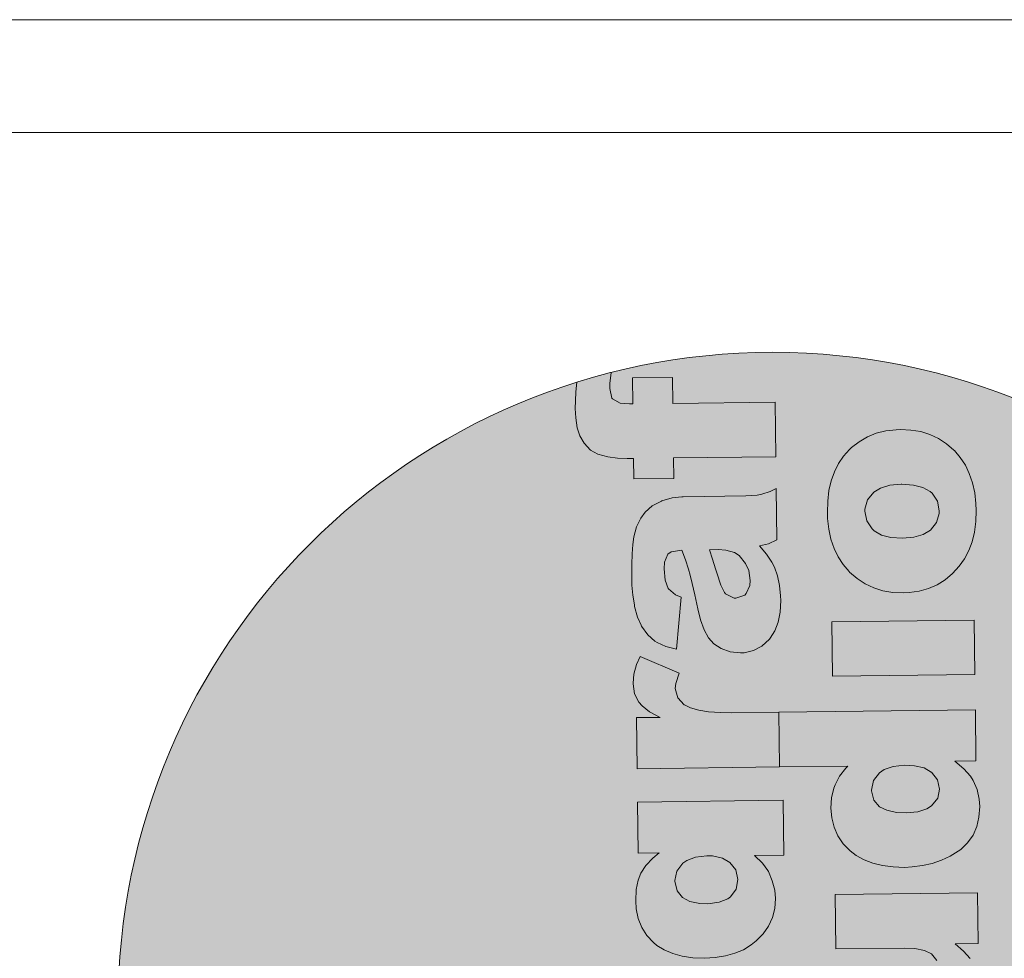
# Model space of a CAD drawing. Header units: millimetres. Extents: x -115268 to 140687, y -37779 to 24471.
# Tile 148 of 256: x 60180 to 60442, y -3942 to -3692. Entities that reach past the tile are written whole.
import ezdxf

# ---------------------------------------------------------------- set-up
doc = ezdxf.new("R2010")
doc.units = ezdxf.units.MM
doc.layers.get('0').update_dxf_attribs({"lineweight": 9})
doc.layers.add('A_CIENKA', color=7, linetype='Continuous', lineweight=9)

# ---------------------------------------------------------------- blocks, each defined once
blk = doc.blocks.new('METRYKA11')
at = {"true_color": 0x000000}
h = blk.add_hatch(color=18, dxfattribs=at)
h.dxf.hatch_style = 1
h.paths.add_polyline_path([(7511428.56, 5508702.86, 1), (7511776.45, 5508702.86, 1)])
at = {"true_color": 0xffffff}
h = blk.add_hatch(color=7, dxfattribs=at)
h.dxf.hatch_style = 1
h.paths.add_polyline_path([(7511581.88, 5508579.4), (7511581.49, 5508579.4), (7511578.94, 5508579.05), (7511576.25, 5508578.25), (7511576.14, 5508578.21), (7511573.63, 5508576.92), (7511571.76, 5508575.28), (7511570.62, 5508573.72), (7511569.49, 5508571.36), (7511568.79, 5508568.65), (7511568.5, 5508566.69), (7511568.32, 5508564.19), (7511568.21, 5508561.35), (7511568.22, 5508558.2), (7511568.28, 5508555.88), (7511568.52, 5508553.19), (7511568.9, 5508550.67), (7511568.98, 5508550.18), (7511569.72, 5508547.38), (7511570.69, 5508545.22), (7511570.83, 5508544.94), (7511572.47, 5508542.68), (7511574.32, 5508541.02), (7511574.95, 5508540.61), (7511577.24, 5508539.58), (7511580.09, 5508538.81), (7511581.36, 5508552.68), (7511579.81, 5508553.32), (7511577.92, 5508554.95), (7511577.1, 5508557.18), (7511576.78, 5508560.19), (7511576.9, 5508561.98), (7511577.82, 5508564.06), (7511578.73, 5508564.71), (7511581.55, 5508565.23), (7511582.54, 5508562.58), (7511583.31, 5508560.13), (7511583.31, 5508560.1), (7511583.75, 5508558.53), (7511584.27, 5508556.25), (7511584.97, 5508553.28), (7511585.75, 5508549.57), (7511586.49, 5508546.64), (7511587.5, 5508543.98), (7511588.65, 5508541.86), (7511590, 5508540.3), (7511591.94, 5508538.99), (7511594.34, 5508538.14), (7511597.11, 5508537.86), (7511598.09, 5508537.94), (7511600.58, 5508538.5), (7511602.81, 5508539.68), (7511604.78, 5508541.5), (7511605.02, 5508541.78), (7511606.26, 5508543.72), (7511607.15, 5508546.05), (7511607.67, 5508548.72), (7511607.81, 5508551.77), (7511607.76, 5508553), (7511607.48, 5508555.76), (7511606.93, 5508558.35), (7511606.13, 5508560.69), (7511605.48, 5508561.95), (7511604.05, 5508564.14), (7511602.13, 5508566.29), (7511604.51, 5508566.81), (7511606.74, 5508567.92), (7511606.57, 5508581.49), (7511605.04, 5508580.77), (7511602.74, 5508580.01), (7511601.51, 5508579.78), (7511598.57, 5508579.6)])
h.paths.add_polyline_path([(7511593.2, 5508565.23), (7511595.52, 5508564.56), (7511596.73, 5508563.73), (7511598.47, 5508561.62), (7511599.3, 5508559.73), (7511599.68, 5508557.11), (7511599.59, 5508555.84), (7511598.64, 5508553.62), (7511598.26, 5508553.23), (7511595.88, 5508552.36), (7511595.46, 5508552.39), (7511593.17, 5508553.56), (7511592.88, 5508553.9), (7511591.84, 5508555.89), (7511590.79, 5508559.1), (7511590.49, 5508560.22), (7511589.69, 5508562.81), (7511588.85, 5508565.32), (7511591.17, 5508565.35)], flags=16)
h.paths.add_polyline_path([(7511594.33, 5508603.93), (7511592.32, 5508602.95), (7511589.31, 5508602.56), (7511568.52, 5508602.31), (7511568.7, 5508587.76), (7511592.75, 5508588.05), (7511594.36, 5508588.11), (7511597.27, 5508588.49), (7511599.82, 5508589.19), (7511601.98, 5508590.24), (7511603.72, 5508591.62), (7511605.24, 5508593.4), (7511606.33, 5508595.62), (7511607, 5508598.15), (7511607.21, 5508601.03), (7511607, 5508603.73), (7511606.45, 5508606.31), (7511605.51, 5508608.57), (7511604.11, 5508610.67), (7511602.3, 5508612.65), (7511600.07, 5508614.58), (7511606.17, 5508614.66), (7511606.01, 5508628.19), (7511568.21, 5508627.73), (7511568.39, 5508613.25), (7511586.58, 5508613.47), (7511589.32, 5508613.36), (7511591.92, 5508612.83), (7511593.76, 5508611.91), (7511595.21, 5508610.17), (7511595.81, 5508607.66), (7511595.62, 5508606.08)])
h.paths.add_polyline_path([(7511567.8, 5508661.95), (7511567.89, 5508653.99), (7511553.52, 5508653.81), (7511561.13, 5508639.39), (7511568.07, 5508639.47), (7511568.13, 5508634.14), (7511578.76, 5508634.27), (7511578.69, 5508639.6), (7511591.98, 5508639.76), (7511593.66, 5508639.79), (7511596.71, 5508640.03), (7511599.19, 5508640.48), (7511601.11, 5508641.1), (7511601.57, 5508641.32), (7511603.72, 5508642.85), (7511605.28, 5508644.94), (7511605.34, 5508645.05), (7511606.06, 5508647.09), (7511606.48, 5508649.69), (7511606.58, 5508652.92), (7511606.49, 5508654.84), (7511606.24, 5508657.47), (7511605.86, 5508660.17), (7511605.27, 5508662.93), (7511595.29, 5508661.76), (7511595.91, 5508659.59), (7511596.3, 5508656.97), (7511595.09, 5508654.77), (7511594.74, 5508654.63), (7511591.87, 5508654.28), (7511578.51, 5508654.12), (7511578.42, 5508662.08)])
h.paths.add_polyline_path([(7511572.98, 5508705.87), (7511572.52, 5508705.45), (7511570.93, 5508703.68), (7511569.56, 5508701.7), (7511568.46, 5508699.51), (7511567.65, 5508697.08), (7511567.05, 5508694.48), (7511566.7, 5508691.67), (7511566.63, 5508688.65), (7511566.68, 5508687.04), (7511566.96, 5508684.2), (7511567.56, 5508681.58), (7511568.36, 5508679.13), (7511569.44, 5508676.87), (7511570.79, 5508674.82), (7511572.56, 5508672.79), (7511574.49, 5508671.11), (7511576.61, 5508669.73), (7511578.9, 5508668.64), (7511581.36, 5508667.86), (7511583.96, 5508667.44), (7511586.73, 5508667.3), (7511588.35, 5508667.39), (7511590.97, 5508667.77), (7511593.45, 5508668.43), (7511595.76, 5508669.44), (7511597.91, 5508670.8), (7511599.89, 5508672.44), (7511601.69, 5508674.39), (7511603.03, 5508676.33), (7511604.2, 5508678.52), (7511605.05, 5508680.91), (7511605.68, 5508683.48), (7511606.04, 5508686.22), (7511606.14, 5508689.17), (7511606.05, 5508691.09), (7511605.73, 5508693.93), (7511605.17, 5508696.59), (7511604.34, 5508699.03), (7511603.26, 5508701.26), (7511601.94, 5508703.28), (7511600.33, 5508705.12), (7511600.23, 5508705.22), (7511598.28, 5508706.92), (7511596.16, 5508708.33), (7511593.87, 5508709.39), (7511591.44, 5508710.13), (7511588.8, 5508710.59), (7511586, 5508710.7), (7511584.87, 5508710.68), (7511582.14, 5508710.33), (7511579.59, 5508709.71), (7511577.22, 5508708.77), (7511575.02, 5508707.48)])
h.paths.add_polyline_path([(7511577.07, 5508686.43), (7511576.58, 5508688.98), (7511576.58, 5508689.54), (7511577.25, 5508691.97), (7511578.91, 5508694.03), (7511580.71, 5508695.17), (7511583.16, 5508695.9), (7511586.32, 5508696.16), (7511589.51, 5508695.94), (7511592, 5508695.31), (7511593.88, 5508694.24), (7511594.41, 5508693.79), (7511595.84, 5508691.67), (7511596.32, 5508689.12), (7511596.33, 5508688.45), (7511595.62, 5508685.99), (7511593.97, 5508683.97), (7511592.09, 5508682.79), (7511589.61, 5508682.09), (7511586.52, 5508681.81), (7511583.5, 5508682.02), (7511581.01, 5508682.65), (7511579.07, 5508683.79), (7511578.5, 5508684.31)], flags=16)
h.paths.add_polyline_path([(7511566.63, 5508757.31), (7511566.8, 5508743.74), (7511572.37, 5508743.81), (7511570.67, 5508742.38), (7511568.84, 5508740.43), (7511567.49, 5508738.42), (7511566.78, 5508736.59), (7511566.25, 5508734.05), (7511566.11, 5508731.11), (7511566.24, 5508728.94), (7511566.8, 5508726.35), (7511567.74, 5508723.97), (7511569.1, 5508721.89), (7511570.88, 5508719.98), (7511571.76, 5508719.25), (7511573.7, 5508718.02), (7511575.96, 5508717.06), (7511578.49, 5508716.39), (7511581.3, 5508715.97), (7511584.35, 5508715.87), (7511587.19, 5508716.04), (7511589.96, 5508716.46), (7511592.47, 5508717.16), (7511594.74, 5508718.1), (7511596.76, 5508719.35), (7511598.11, 5508720.42), (7511599.99, 5508722.3), (7511601.43, 5508724.38), (7511602.46, 5508726.61), (7511603.06, 5508729.07), (7511603.24, 5508731.66), (7511603.04, 5508733.87), (7511602.41, 5508736.42), (7511601.36, 5508738.87), (7511601.22, 5508739.11), (7511599.76, 5508741.09), (7511597.63, 5508743.1), (7511605.48, 5508743.19), (7511605.3, 5508757.78)])
h.paths.add_polyline_path([(7511577.09, 5508733.77), (7511576.52, 5508736.39), (7511577.06, 5508738.96), (7511578.65, 5508741.04), (7511579.73, 5508741.83), (7511582.03, 5508742.7), (7511584.97, 5508743.05), (7511586.51, 5508743), (7511589.15, 5508742.43), (7511591.13, 5508741.3), (7511592.7, 5508739.29), (7511593.25, 5508736.77), (7511592.79, 5508734.2), (7511591.34, 5508732.15), (7511590.55, 5508731.58), (7511588.28, 5508730.68), (7511585.3, 5508730.32), (7511583.13, 5508730.4), (7511580.49, 5508730.93), (7511578.58, 5508731.93)], flags=16)
h.paths.add_polyline_path([(7511591.49, 5508781.03), (7511588.61, 5508781.07), (7511585.49, 5508781.28), (7511582.85, 5508781.7), (7511580.71, 5508782.34), (7511579.05, 5508783.13), (7511579.01, 5508783.19), (7511577.27, 5508785.03), (7511576.64, 5508787.51), (7511576.8, 5508788.78), (7511577.68, 5508791.59), (7511567.29, 5508795.96), (7511566.36, 5508793.88), (7511565.62, 5508791.31), (7511565.41, 5508788.92), (7511565.41, 5508788.74), (7511565.83, 5508786.05), (7511566.94, 5508783.82), (7511567.8, 5508782.85), (7511569.81, 5508781.29), (7511572.57, 5508779.82), (7511566.36, 5508779.74), (7511566.53, 5508766.18), (7511604.32, 5508766.64), (7511604.14, 5508781.19)])
h.paths.add_polyline_path([(7511578.72, 5508838.45), (7511578.34, 5508838.45), (7511575.78, 5508838.14), (7511573.09, 5508837.33), (7511572.99, 5508837.3), (7511570.48, 5508836), (7511568.61, 5508834.37), (7511567.47, 5508832.78), (7511566.34, 5508830.45), (7511565.64, 5508827.74), (7511565.34, 5508825.77), (7511565.16, 5508823.25), (7511565.06, 5508820.44), (7511565.06, 5508817.28), (7511565.12, 5508814.97), (7511565.37, 5508812.27), (7511565.75, 5508809.75), (7511565.83, 5508809.23), (7511566.56, 5508806.43), (7511567.53, 5508804.27), (7511567.68, 5508804.03), (7511569.32, 5508801.77), (7511571.16, 5508800.07), (7511571.8, 5508799.69), (7511574.09, 5508798.63), (7511576.94, 5508797.9), (7511578.21, 5508811.73), (7511576.66, 5508812.41), (7511574.77, 5508814), (7511573.95, 5508816.27), (7511573.63, 5508819.25), (7511573.75, 5508821.07), (7511574.67, 5508823.15), (7511575.57, 5508823.79), (7511578.4, 5508824.29), (7511579.38, 5508821.66), (7511580.15, 5508819.18), (7511580.15, 5508819.15), (7511580.59, 5508817.61), (7511581.11, 5508815.34), (7511581.81, 5508812.33), (7511582.59, 5508808.66), (7511583.33, 5508805.72), (7511584.34, 5508803.07), (7511585.49, 5508800.95), (7511586.84, 5508799.38), (7511588.79, 5508798.08), (7511591.18, 5508797.19), (7511593.96, 5508796.95), (7511594.94, 5508796.99), (7511597.42, 5508797.59), (7511599.65, 5508798.77), (7511601.63, 5508800.58), (7511601.87, 5508800.87), (7511603.11, 5508802.81), (7511603.99, 5508805.1), (7511604.52, 5508807.81), (7511604.66, 5508810.86), (7511604.61, 5508812.08), (7511604.33, 5508814.85), (7511603.77, 5508817.4), (7511602.97, 5508819.74), (7511602.32, 5508821.03), (7511600.9, 5508823.19), (7511598.98, 5508825.37), (7511601.35, 5508825.89), (7511603.58, 5508826.97), (7511603.42, 5508840.58), (7511601.88, 5508839.86), (7511599.58, 5508839.09), (7511598.36, 5508838.87), (7511595.41, 5508838.66)])
h.paths.add_polyline_path([(7511585.7, 5508824.37), (7511588.01, 5508824.4), (7511590.05, 5508824.28), (7511592.37, 5508823.61), (7511593.57, 5508822.82), (7511595.32, 5508820.7), (7511596.15, 5508818.82), (7511596.53, 5508816.19), (7511596.44, 5508814.89), (7511595.48, 5508812.71), (7511595.1, 5508812.32), (7511592.73, 5508811.45), (7511592.31, 5508811.48), (7511590.01, 5508812.64), (7511589.73, 5508812.95), (7511588.69, 5508814.98), (7511587.63, 5508818.19), (7511587.34, 5508819.31), (7511586.54, 5508821.89)], flags=16)
h.paths.add_polyline_path([(7511565.26, 5508870.02), (7511565.35, 5508863.12), (7511564.43, 5508863.1), (7511562.01, 5508863.25), (7511559.81, 5508864.48), (7511559.23, 5508867.21), (7511559.28, 5508868.51), (7511559.6, 5508871.43, 0.013685), (7511550.44, 5508868.83), (7511550.23, 5508866.33), (7511550.12, 5508863.91), (7511550.07, 5508861.84), (7511550.21, 5508859.42), (7511550.59, 5508856.73), (7511551.25, 5508854.63), (7511552.39, 5508852.65), (7511554.13, 5508850.85), (7511556.01, 5508849.75), (7511558.71, 5508849.01), (7511561.24, 5508848.69), (7511563.8, 5508848.58), (7511565.52, 5508848.6), (7511565.59, 5508843.17), (7511576.21, 5508843.3), (7511576.14, 5508848.73), (7511603.32, 5508849.06), (7511603.14, 5508863.58), (7511575.97, 5508863.24), (7511575.88, 5508870.15)])
h.paths.add_polyline_path([(7511621.34, 5508849.25), (7511619.99, 5508847.27), (7511618.9, 5508845.08), (7511618.05, 5508842.68), (7511617.45, 5508840.08), (7511617.13, 5508837.27), (7511617.03, 5508834.26), (7511617.09, 5508832.64), (7511617.4, 5508829.81), (7511617.96, 5508827.15), (7511618.8, 5508824.7), (7511619.87, 5508822.47), (7511621.23, 5508820.42), (7511622.98, 5508818.37), (7511624.92, 5508816.71), (7511627.04, 5508815.3), (7511629.34, 5508814.21), (7511631.77, 5508813.47), (7511634.4, 5508813.01), (7511637.17, 5508812.9), (7511638.78, 5508812.96), (7511641.41, 5508813.34), (7511643.89, 5508814.04), (7511646.19, 5508815.04), (7511648.35, 5508816.37), (7511650.29, 5508818.01), (7511652.09, 5508819.99), (7511653.47, 5508821.94), (7511654.6, 5508824.12), (7511655.49, 5508826.48), (7511656.12, 5508829.05), (7511656.47, 5508831.83), (7511656.54, 5508834.77), (7511656.48, 5508836.66), (7511656.17, 5508839.5), (7511655.58, 5508842.16), (7511654.74, 5508844.6), (7511653.69, 5508846.83), (7511652.34, 5508848.89), (7511650.77, 5508850.69), (7511650.67, 5508850.79), (7511648.72, 5508852.52), (7511646.6, 5508853.9), (7511644.3, 5508854.96), (7511641.84, 5508855.74), (7511639.21, 5508856.16), (7511636.43, 5508856.3), (7511635.31, 5508856.25), (7511632.58, 5508855.94), (7511630.03, 5508855.31), (7511627.66, 5508854.34), (7511625.46, 5508853.05), (7511623.41, 5508851.48), (7511622.93, 5508851.02)])
h.paths.add_polyline_path([(7511626.98, 5508834.59), (7511627.01, 5508835.11), (7511627.68, 5508837.58), (7511629.34, 5508839.63), (7511631.12, 5508840.74), (7511633.6, 5508841.47), (7511636.73, 5508841.76), (7511639.94, 5508841.55), (7511642.44, 5508840.91), (7511644.31, 5508839.85), (7511644.84, 5508839.36), (7511646.27, 5508837.28), (7511646.76, 5508834.72), (7511646.73, 5508834.02), (7511646.06, 5508831.59), (7511644.4, 5508829.57), (7511644.4, 5508829.54), (7511642.49, 5508828.39), (7511640.01, 5508827.66), (7511636.96, 5508827.42), (7511633.94, 5508827.59), (7511631.44, 5508828.26), (7511629.5, 5508829.39), (7511628.9, 5508829.91), (7511627.51, 5508832.03)], flags=16)
h.paths.add_polyline_path([(7511618.26, 5508805.2), (7511618.44, 5508790.72), (7511656.23, 5508791.18), (7511656.05, 5508805.66)])
h.paths.add_polyline_path([(7511604.14, 5508781.19), (7511604.32, 5508766.64), (7511622.48, 5508766.86), (7511621.93, 5508766.29), (7511620.27, 5508764.2), (7511619.07, 5508761.87), (7511618.76, 5508760.99), (7511618.16, 5508758.46), (7511617.99, 5508755.69), (7511618.19, 5508753.17), (7511618.82, 5508750.65), (7511619.83, 5508748.35), (7511621.26, 5508746.23), (7511623.11, 5508744.32), (7511624.7, 5508743.11), (7511626.78, 5508741.94), (7511629.07, 5508741.06), (7511631.64, 5508740.43), (7511634.48, 5508740.08), (7511637.57, 5508739.97), (7511639.57, 5508740.07), (7511642.33, 5508740.42), (7511644.92, 5508741.01), (7511647.36, 5508741.85), (7511649.67, 5508742.92), (7511651.79, 5508744.25), (7511652.45, 5508744.75), (7511654.29, 5508746.52), (7511655.73, 5508748.54), (7511656.76, 5508750.8), (7511657.32, 5508753.33), (7511657.5, 5508756.1), (7511657.37, 5508758.06), (7511656.81, 5508760.65), (7511655.8, 5508763.06), (7511655.02, 5508764.24), (7511653.28, 5508766.15), (7511650.94, 5508768.19), (7511656.51, 5508768.25), (7511656.35, 5508781.82)])
h.paths.add_polyline_path([(7511634.51, 5508766.76), (7511637.52, 5508767.08), (7511640.15, 5508766.93), (7511642.72, 5508766.37), (7511644.65, 5508765.29), (7511646.3, 5508763.22), (7511646.85, 5508760.7), (7511646.36, 5508758.38), (7511644.73, 5508756.33), (7511643.45, 5508755.51), (7511641.07, 5508754.74), (7511637.99, 5508754.46), (7511635.39, 5508754.57), (7511632.79, 5508755.13), (7511630.92, 5508756.09), (7511629.39, 5508757.86), (7511628.74, 5508760.41), (7511629.33, 5508763.01), (7511630.88, 5508765.1), (7511632.13, 5508765.96)], flags=16)
h.paths.add_polyline_path([(7511619.14, 5508732.77), (7511619.32, 5508718.29), (7511637.48, 5508718.51), (7511640.25, 5508718.41), (7511642.85, 5508717.91), (7511644.69, 5508716.99), (7511646.11, 5508715.25), (7511646.7, 5508712.73), (7511646.55, 5508711.12), (7511645.28, 5508709), (7511645.24, 5508709), (7511643.25, 5508707.99), (7511640.24, 5508707.64), (7511619.45, 5508707.39), (7511619.63, 5508692.84), (7511643.68, 5508693.13), (7511645.26, 5508693.19), (7511648.2, 5508693.57), (7511650.71, 5508694.27), (7511652.88, 5508695.31), (7511654.65, 5508696.67), (7511656.13, 5508698.47), (7511657.26, 5508700.69), (7511657.93, 5508703.23), (7511658.11, 5508706.07), (7511657.94, 5508708.8), (7511657.34, 5508711.39), (7511656.44, 5508713.62), (7511656.37, 5508713.76), (7511655.01, 5508715.75), (7511653.23, 5508717.69), (7511650.97, 5508719.66), (7511657.1, 5508719.73), (7511656.94, 5508733.23)])
h.paths.add_polyline_path([(7511630.4, 5508678.24), (7511630.3, 5508686.2), (7511619.71, 5508686.07), (7511619.81, 5508678.11), (7511605.4, 5508677.94), (7511613.04, 5508663.51), (7511619.99, 5508663.6), (7511620.05, 5508658.27), (7511630.64, 5508658.4), (7511630.57, 5508663.73), (7511643.9, 5508663.89), (7511645.54, 5508663.91), (7511648.63, 5508664.16), (7511651.11, 5508664.61), (7511653.03, 5508665.23), (7511653.48, 5508665.44), (7511655.64, 5508666.98), (7511657.19, 5508669.06), (7511657.94, 5508671.18), (7511658.36, 5508673.81), (7511658.46, 5508677.04), (7511658.4, 5508678.97), (7511658.16, 5508681.6), (7511657.74, 5508684.26), (7511657.18, 5508687.05), (7511647.17, 5508685.88), (7511647.83, 5508683.71), (7511648.21, 5508681.14), (7511646.97, 5508678.9), (7511646.63, 5508678.76), (7511643.79, 5508678.41)])
h.paths.add_polyline_path([(7511639.73, 5508652.13), (7511638.55, 5508651.13), (7511636.89, 5508649.15), (7511635.62, 5508646.68), (7511635.55, 5508646.47), (7511634.91, 5508644.5), (7511634.34, 5508642.07), (7511633.89, 5508639.19), (7511633.47, 5508635.89), (7511633.31, 5508634.48), (7511632.82, 5508631.5), (7511632.25, 5508629.58), (7511630.2, 5508628.24), (7511628.05, 5508629.33), (7511627.62, 5508630.1), (7511627.13, 5508632.9), (7511627.28, 5508634.69), (7511628.23, 5508637.05), (7511628.58, 5508637.51), (7511630.88, 5508638.84), (7511629.38, 5508652.56), (7511627.77, 5508651.88), (7511625.4, 5508650.52), (7511623.53, 5508648.95), (7511622.87, 5508648.24), (7511621.43, 5508646.05), (7511620.41, 5508643.51), (7511620.04, 5508642.07), (7511619.68, 5508639.72), (7511619.5, 5508636.87), (7511619.48, 5508633.51), (7511619.58, 5508630.77), (7511619.86, 5508627.94), (7511620.31, 5508625.45), (7511620.93, 5508623.32), (7511621.8, 5508621.37), (7511623.26, 5508619.18), (7511625.04, 5508617.41), (7511626.42, 5508616.48), (7511628.81, 5508615.6), (7511631.51, 5508615.32), (7511632.77, 5508615.4), (7511635.29, 5508616.06), (7511637.55, 5508617.39), (7511638.35, 5508618.1), (7511640.12, 5508620.08), (7511641.32, 5508622.41), (7511641.85, 5508624.17), (7511642.42, 5508626.49), (7511642.98, 5508629.41), (7511643.61, 5508632.89), (7511643.87, 5508634.44), (7511644.46, 5508637.46), (7511645, 5508639.11), (7511645.31, 5508639.64), (7511647.47, 5508640.83), (7511649.73, 5508639.59), (7511650.63, 5508637.88), (7511651.05, 5508635.08), (7511650.9, 5508633.08), (7511649.98, 5508630.79), (7511648.84, 5508629.59), (7511646.36, 5508628.26), (7511647.87, 5508613.9), (7511650.35, 5508614.7), (7511652.65, 5508615.96), (7511654.59, 5508617.6), (7511656.22, 5508619.65), (7511656.9, 5508620.88), (7511657.68, 5508622.89), (7511658.29, 5508625.21), (7511658.71, 5508627.92), (7511658.95, 5508631.01), (7511658.98, 5508634.41), (7511658.96, 5508635.81), (7511658.75, 5508638.82), (7511658.37, 5508641.52), (7511657.78, 5508643.93), (7511657.05, 5508645.99), (7511656.98, 5508646.13), (7511655.58, 5508648.64), (7511653.95, 5508650.65), (7511652, 5508652.17), (7511650.66, 5508652.89), (7511648.16, 5508653.77), (7511645.63, 5508654.06), (7511644.61, 5508653.98), (7511642.06, 5508653.38)])
at = {"color": 7, "lineweight": 0}
for p, q in [((7511559.28, 5508868.51), (7511559.6, 5508871.43)), ((7511550.44, 5508868.83), (7511550.23, 5508866.33)), ((7511559.23, 5508867.21), (7511559.28, 5508868.51)), ((7511575.88, 5508870.15), (7511565.26, 5508870.02)), ((7511565.26, 5508870.02), (7511565.35, 5508863.12)), ((7511575.97, 5508863.24), (7511575.88, 5508870.15)), ((7511550.23, 5508866.33), (7511550.12, 5508863.91)), ((7511559.79, 5508864.59), (7511559.23, 5508867.21)), ((7511550.12, 5508863.91), (7511550.07, 5508861.84)), ((7511559.93, 5508864.42), (7511559.79, 5508864.59)), ((7511562.01, 5508863.25), (7511559.93, 5508864.42)), ((7511564.43, 5508863.1), (7511562.01, 5508863.25)), ((7511565.35, 5508863.12), (7511564.43, 5508863.1)), ((7511603.14, 5508863.58), (7511575.97, 5508863.24)), ((7511603.32, 5508849.06), (7511603.14, 5508863.58)), ((7511550.07, 5508861.84), (7511550.21, 5508859.42)), ((7511550.21, 5508859.42), (7511550.59, 5508856.73)), ((7511550.59, 5508856.73), (7511551.25, 5508854.63)), ((7511551.25, 5508854.63), (7511552.39, 5508852.65)), ((7511630.03, 5508855.31), (7511627.66, 5508854.34)), ((7511632.58, 5508855.94), (7511630.03, 5508855.31)), ((7511635.31, 5508856.25), (7511632.58, 5508855.94)), ((7511636.43, 5508856.3), (7511635.31, 5508856.25)), ((7511639.21, 5508856.16), (7511636.43, 5508856.3)), ((7511641.84, 5508855.74), (7511639.21, 5508856.16)), ((7511644.3, 5508854.96), (7511641.84, 5508855.74)), ((7511646.6, 5508853.9), (7511644.3, 5508854.96)), ((7511552.39, 5508852.65), (7511554.13, 5508850.85)), ((7511625.46, 5508853.05), (7511623.41, 5508851.48)), ((7511627.66, 5508854.34), (7511625.46, 5508853.05)), ((7511648.72, 5508852.52), (7511646.6, 5508853.9)), ((7511650.67, 5508850.79), (7511648.72, 5508852.52)), ((7511554.13, 5508850.85), (7511556.01, 5508849.75)), ((7511556.01, 5508849.75), (7511558.71, 5508849.01)), ((7511622.93, 5508851.02), (7511621.34, 5508849.25)), ((7511623.41, 5508851.48), (7511622.93, 5508851.02)), ((7511650.77, 5508850.69), (7511650.67, 5508850.79)), ((7511652.34, 5508848.89), (7511650.77, 5508850.69)), ((7511558.71, 5508849.01), (7511561.24, 5508848.69)), ((7511561.24, 5508848.69), (7511563.8, 5508848.58)), ((7511563.8, 5508848.58), (7511565.52, 5508848.6)), ((7511565.52, 5508848.6), (7511565.59, 5508843.17)), ((7511576.14, 5508848.73), (7511603.32, 5508849.06)), ((7511576.21, 5508843.3), (7511576.14, 5508848.73)), ((7511619.99, 5508847.27), (7511618.9, 5508845.08)), ((7511621.34, 5508849.25), (7511619.99, 5508847.27)), ((7511653.69, 5508846.83), (7511652.34, 5508848.89)), ((7511654.74, 5508844.6), (7511653.69, 5508846.83)), ((7511618.9, 5508845.08), (7511618.05, 5508842.68)), ((7511655.58, 5508842.16), (7511654.74, 5508844.6)), ((7511565.59, 5508843.17), (7511576.21, 5508843.3)), ((7511618.05, 5508842.68), (7511617.45, 5508840.08)), ((7511633.6, 5508841.47), (7511636.65, 5508841.75)), ((7511636.65, 5508841.75), (7511636.82, 5508841.76)), ((7511636.82, 5508841.76), (7511639.94, 5508841.55)), ((7511639.94, 5508841.55), (7511642.44, 5508840.91)), ((7511656.17, 5508839.5), (7511655.58, 5508842.16)), ((7511599.58, 5508839.09), (7511598.36, 5508838.87)), ((7511601.88, 5508839.86), (7511599.58, 5508839.09)), ((7511603.42, 5508840.58), (7511601.88, 5508839.86)), ((7511603.58, 5508826.97), (7511603.42, 5508840.58)), ((7511617.45, 5508840.08), (7511617.13, 5508837.27)), ((7511627.68, 5508837.58), (7511629.34, 5508839.63)), ((7511629.34, 5508839.63), (7511631.12, 5508840.74)), ((7511631.12, 5508840.74), (7511633.6, 5508841.47)), ((7511642.44, 5508840.91), (7511644.31, 5508839.85)), ((7511644.31, 5508839.85), (7511644.84, 5508839.36)), ((7511644.84, 5508839.36), (7511646.27, 5508837.28)), ((7511656.48, 5508836.66), (7511656.17, 5508839.5)), ((7511572.99, 5508837.3), (7511570.48, 5508836)), ((7511573.09, 5508837.33), (7511572.99, 5508837.3)), ((7511575.78, 5508838.14), (7511573.09, 5508837.33)), ((7511578.34, 5508838.45), (7511575.78, 5508838.14)), ((7511578.72, 5508838.45), (7511578.34, 5508838.45)), ((7511595.41, 5508838.66), (7511578.72, 5508838.45)), ((7511598.36, 5508838.87), (7511595.41, 5508838.66)), ((7511617.13, 5508837.27), (7511617.03, 5508834.26)), ((7511627.01, 5508835.11), (7511627.68, 5508837.58)), ((7511646.27, 5508837.28), (7511646.76, 5508834.72)), ((7511656.54, 5508834.77), (7511656.48, 5508836.66)), ((7511568.61, 5508834.37), (7511567.47, 5508832.78)), ((7511570.48, 5508836), (7511568.61, 5508834.37)), ((7511617.03, 5508834.26), (7511617.09, 5508832.64)), ((7511626.98, 5508834.59), (7511627.01, 5508835.11)), ((7511627.51, 5508832.03), (7511626.98, 5508834.59)), ((7511646.73, 5508834.02), (7511646.06, 5508831.59)), ((7511646.76, 5508834.72), (7511646.73, 5508834.02)), ((7511656.47, 5508831.83), (7511656.54, 5508834.77)), ((7511567.47, 5508832.78), (7511566.34, 5508830.45)), ((7511617.09, 5508832.64), (7511617.4, 5508829.81)), ((7511628.9, 5508829.91), (7511627.51, 5508832.03)), ((7511646.06, 5508831.59), (7511644.4, 5508829.57)), ((7511656.12, 5508829.05), (7511656.47, 5508831.83)), ((7511566.34, 5508830.45), (7511565.64, 5508827.74)), ((7511617.4, 5508829.81), (7511617.96, 5508827.15)), ((7511629.5, 5508829.39), (7511628.9, 5508829.91)), ((7511631.44, 5508828.26), (7511629.5, 5508829.39)), ((7511644.4, 5508829.54), (7511642.49, 5508828.39)), ((7511644.4, 5508829.57), (7511644.4, 5508829.54)), ((7511655.49, 5508826.48), (7511656.12, 5508829.05)), ((7511565.64, 5508827.74), (7511565.34, 5508825.77)), ((7511598.98, 5508825.37), (7511601.35, 5508825.89)), ((7511601.35, 5508825.89), (7511603.58, 5508826.97)), ((7511617.96, 5508827.15), (7511618.8, 5508824.7)), ((7511633.94, 5508827.59), (7511631.44, 5508828.26)), ((7511636.96, 5508827.42), (7511633.94, 5508827.59)), ((7511640.01, 5508827.66), (7511636.96, 5508827.42)), ((7511642.49, 5508828.39), (7511640.01, 5508827.66)), ((7511654.6, 5508824.12), (7511655.49, 5508826.48)), ((7511565.16, 5508823.25), (7511565.06, 5508820.44)), ((7511565.34, 5508825.77), (7511565.16, 5508823.25)), ((7511574.67, 5508823.15), (7511575.57, 5508823.79)), ((7511575.57, 5508823.79), (7511578.37, 5508824.28)), ((7511578.37, 5508824.28), (7511578.41, 5508824.28)), ((7511578.41, 5508824.28), (7511579.38, 5508821.66)), ((7511585.7, 5508824.37), (7511588.01, 5508824.4)), ((7511586.54, 5508821.89), (7511585.7, 5508824.37)), ((7511588.01, 5508824.4), (7511590.05, 5508824.28)), ((7511590.05, 5508824.28), (7511592.37, 5508823.61)), ((7511592.37, 5508823.61), (7511593.57, 5508822.82)), ((7511600.9, 5508823.19), (7511598.98, 5508825.37)), ((7511602.32, 5508821.03), (7511600.9, 5508823.19)), ((7511618.8, 5508824.7), (7511619.87, 5508822.47)), ((7511653.47, 5508821.94), (7511654.6, 5508824.12)), ((7511573.63, 5508819.25), (7511573.75, 5508821.07)), ((7511573.75, 5508821.07), (7511574.67, 5508823.15)), ((7511579.38, 5508821.66), (7511580.15, 5508819.18)), ((7511587.34, 5508819.31), (7511586.54, 5508821.89)), ((7511593.57, 5508822.82), (7511595.32, 5508820.7)), ((7511595.32, 5508820.7), (7511596.15, 5508818.82)), ((7511602.97, 5508819.74), (7511602.32, 5508821.03)), ((7511619.87, 5508822.47), (7511621.23, 5508820.42)), ((7511652.09, 5508819.99), (7511653.47, 5508821.94)), ((7511565.06, 5508820.44), (7511565.06, 5508817.28)), ((7511573.95, 5508816.27), (7511573.63, 5508819.25)), ((7511580.15, 5508819.18), (7511580.15, 5508819.15)), ((7511580.15, 5508819.15), (7511580.59, 5508817.61)), ((7511587.63, 5508818.19), (7511587.34, 5508819.31)), ((7511588.69, 5508814.98), (7511587.63, 5508818.19)), ((7511596.15, 5508818.82), (7511596.53, 5508816.19)), ((7511603.77, 5508817.4), (7511602.97, 5508819.74)), ((7511621.23, 5508820.42), (7511622.83, 5508818.55)), ((7511622.83, 5508818.55), (7511622.94, 5508818.41)), ((7511622.94, 5508818.41), (7511624.92, 5508816.71)), ((7511648.35, 5508816.37), (7511650.29, 5508818.01)), ((7511650.29, 5508818.01), (7511652.09, 5508819.99)), ((7511565.06, 5508817.28), (7511565.12, 5508814.97)), ((7511574.74, 5508814.07), (7511573.95, 5508816.27)), ((7511580.59, 5508817.61), (7511581.11, 5508815.34)), ((7511581.11, 5508815.34), (7511581.81, 5508812.33)), ((7511596.53, 5508816.19), (7511596.44, 5508814.89)), ((7511604.33, 5508814.85), (7511603.77, 5508817.4)), ((7511624.92, 5508816.71), (7511627.04, 5508815.3)), ((7511646.19, 5508815.04), (7511648.35, 5508816.37)), ((7511565.12, 5508814.97), (7511565.37, 5508812.27)), ((7511574.85, 5508813.93), (7511574.74, 5508814.07)), ((7511576.66, 5508812.41), (7511574.85, 5508813.93)), ((7511589.73, 5508812.95), (7511588.69, 5508814.98)), ((7511590.01, 5508812.64), (7511589.73, 5508812.95)), ((7511596.44, 5508814.89), (7511595.48, 5508812.71)), ((7511604.61, 5508812.08), (7511604.33, 5508814.85)), ((7511627.04, 5508815.3), (7511629.34, 5508814.21)), ((7511629.34, 5508814.21), (7511631.77, 5508813.47)), ((7511631.77, 5508813.47), (7511634.4, 5508813.01)), ((7511634.4, 5508813.01), (7511637.17, 5508812.9)), ((7511637.17, 5508812.9), (7511638.78, 5508812.96)), ((7511638.78, 5508812.96), (7511641.41, 5508813.34)), ((7511641.41, 5508813.34), (7511643.89, 5508814.04)), ((7511643.89, 5508814.04), (7511646.19, 5508815.04)), ((7511565.37, 5508812.27), (7511565.75, 5508809.75)), ((7511578.21, 5508811.73), (7511576.66, 5508812.41)), ((7511576.94, 5508797.9), (7511578.21, 5508811.73)), ((7511581.81, 5508812.33), (7511582.59, 5508808.66)), ((7511592.31, 5508811.48), (7511590.01, 5508812.64)), ((7511592.73, 5508811.45), (7511592.31, 5508811.48)), ((7511595.1, 5508812.32), (7511592.73, 5508811.45)), ((7511595.48, 5508812.71), (7511595.1, 5508812.32)), ((7511604.52, 5508807.81), (7511604.66, 5508810.86)), ((7511604.66, 5508810.86), (7511604.61, 5508812.08)), ((7511565.75, 5508809.75), (7511565.83, 5508809.23)), ((7511565.83, 5508809.23), (7511566.56, 5508806.43)), ((7511582.59, 5508808.66), (7511583.33, 5508805.72)), ((7511603.99, 5508805.1), (7511604.52, 5508807.81)), ((7511566.56, 5508806.43), (7511567.53, 5508804.27)), ((7511583.33, 5508805.72), (7511584.34, 5508803.07)), ((7511603.11, 5508802.81), (7511603.99, 5508805.1)), ((7511656.05, 5508805.66), (7511618.26, 5508805.2)), ((7511618.26, 5508805.2), (7511618.44, 5508790.72)), ((7511656.23, 5508791.18), (7511656.05, 5508805.66)), ((7511567.53, 5508804.27), (7511567.68, 5508804.03)), ((7511567.68, 5508804.03), (7511569.32, 5508801.77)), ((7511584.34, 5508803.07), (7511585.49, 5508800.95)), ((7511601.87, 5508800.87), (7511603.11, 5508802.81)), ((7511569.32, 5508801.77), (7511571.16, 5508800.07)), ((7511571.16, 5508800.07), (7511571.8, 5508799.69)), ((7511571.8, 5508799.69), (7511574.09, 5508798.63)), ((7511585.49, 5508800.95), (7511586.84, 5508799.38)), ((7511599.65, 5508798.77), (7511601.63, 5508800.58)), ((7511601.63, 5508800.58), (7511601.87, 5508800.87)), ((7511574.09, 5508798.63), (7511576.94, 5508797.9)), ((7511586.84, 5508799.38), (7511588.79, 5508798.08)), ((7511588.79, 5508798.08), (7511591.18, 5508797.19)), ((7511591.18, 5508797.19), (7511593.96, 5508796.95)), ((7511594.94, 5508796.99), (7511597.42, 5508797.59)), ((7511597.42, 5508797.59), (7511599.65, 5508798.77)), ((7511567.29, 5508795.96), (7511566.36, 5508793.88)), ((7511577.68, 5508791.59), (7511567.29, 5508795.96)), ((7511593.96, 5508796.95), (7511594.94, 5508796.99)), ((7511566.36, 5508793.88), (7511565.62, 5508791.31)), ((7511565.62, 5508791.31), (7511565.41, 5508788.92)), ((7511576.8, 5508788.78), (7511577.68, 5508791.59)), ((7511618.44, 5508790.72), (7511656.23, 5508791.18)), ((7511565.41, 5508788.92), (7511565.41, 5508788.74)), ((7511565.41, 5508788.74), (7511565.83, 5508786.05)), ((7511576.64, 5508787.51), (7511576.8, 5508788.78)), ((7511577.27, 5508785.03), (7511576.64, 5508787.51)), ((7511565.83, 5508786.05), (7511566.94, 5508783.82)), ((7511579.01, 5508783.19), (7511577.27, 5508785.03)), ((7511566.94, 5508783.82), (7511567.8, 5508782.85)), ((7511567.8, 5508782.85), (7511569.81, 5508781.29)), ((7511579.05, 5508783.13), (7511579.01, 5508783.19)), ((7511580.71, 5508782.34), (7511579.05, 5508783.13)), ((7511582.85, 5508781.7), (7511580.71, 5508782.34)), ((7511585.49, 5508781.28), (7511582.85, 5508781.7)), ((7511656.35, 5508781.82), (7511604.14, 5508781.19)), ((7511656.51, 5508768.25), (7511656.35, 5508781.82)), ((7511572.57, 5508779.82), (7511566.36, 5508779.74)), ((7511566.36, 5508779.74), (7511566.53, 5508766.18)), ((7511569.81, 5508781.29), (7511572.57, 5508779.82)), ((7511588.61, 5508781.07), (7511585.49, 5508781.28)), ((7511591.49, 5508781.03), (7511588.61, 5508781.07)), ((7511604.14, 5508781.19), (7511591.49, 5508781.03)), ((7511604.32, 5508766.64), (7511604.14, 5508781.19)), ((7511604.14, 5508781.19), (7511604.32, 5508766.64)), ((7511650.94, 5508768.19), (7511656.51, 5508768.25)), ((7511566.53, 5508766.18), (7511604.32, 5508766.64)), ((7511604.32, 5508766.64), (7511622.48, 5508766.86)), ((7511621.93, 5508766.29), (7511620.27, 5508764.2)), ((7511622.48, 5508766.86), (7511621.93, 5508766.29)), ((7511630.88, 5508765.1), (7511632.13, 5508765.96)), ((7511632.13, 5508765.96), (7511634.51, 5508766.76)), ((7511634.51, 5508766.76), (7511637.52, 5508767.08)), ((7511637.52, 5508767.08), (7511640.15, 5508766.93)), ((7511640.15, 5508766.93), (7511642.72, 5508766.37)), ((7511642.72, 5508766.37), (7511644.62, 5508765.3)), ((7511653.28, 5508766.15), (7511650.94, 5508768.19)), ((7511655.02, 5508764.24), (7511653.28, 5508766.15)), ((7511620.27, 5508764.2), (7511619.07, 5508761.87)), ((7511629.33, 5508763.01), (7511630.88, 5508765.1)), ((7511644.62, 5508765.3), (7511644.7, 5508765.24)), ((7511644.7, 5508765.24), (7511646.3, 5508763.22)), ((7511646.3, 5508763.22), (7511646.85, 5508760.7)), ((7511655.8, 5508763.06), (7511655.02, 5508764.24)), ((7511656.81, 5508760.65), (7511655.8, 5508763.06)), ((7511618.76, 5508760.99), (7511618.16, 5508758.46)), ((7511619.07, 5508761.87), (7511618.76, 5508760.99)), ((7511628.76, 5508760.52), (7511629.33, 5508763.01)), ((7511628.77, 5508760.31), (7511628.76, 5508760.52)), ((7511646.85, 5508760.7), (7511646.36, 5508758.38)), ((7511657.37, 5508758.06), (7511656.81, 5508760.65)), ((7511618.16, 5508758.46), (7511617.99, 5508755.69)), ((7511629.39, 5508757.86), (7511628.77, 5508760.31)), ((7511630.92, 5508756.09), (7511629.39, 5508757.86)), ((7511646.36, 5508758.38), (7511644.73, 5508756.33)), ((7511657.5, 5508756.1), (7511657.37, 5508758.06)), ((7511605.3, 5508757.78), (7511566.63, 5508757.31)), ((7511566.63, 5508757.31), (7511566.8, 5508743.74)), ((7511605.48, 5508743.19), (7511605.3, 5508757.78)), ((7511617.99, 5508755.69), (7511618.19, 5508753.17)), ((7511632.79, 5508755.13), (7511630.92, 5508756.09)), ((7511643.45, 5508755.51), (7511641.07, 5508754.74)), ((7511644.73, 5508756.33), (7511643.45, 5508755.51)), ((7511657.32, 5508753.33), (7511657.5, 5508756.1)), ((7511618.19, 5508753.17), (7511618.82, 5508750.65)), ((7511635.39, 5508754.57), (7511632.79, 5508755.13)), ((7511637.99, 5508754.46), (7511635.39, 5508754.57)), ((7511641.07, 5508754.74), (7511637.99, 5508754.46)), ((7511656.76, 5508750.8), (7511657.32, 5508753.33)), ((7511618.82, 5508750.65), (7511619.83, 5508748.35)), ((7511655.73, 5508748.54), (7511656.76, 5508750.8)), ((7511619.83, 5508748.35), (7511621.26, 5508746.23)), ((7511654.29, 5508746.52), (7511655.73, 5508748.54)), ((7511621.26, 5508746.23), (7511623.11, 5508744.32)), ((7511651.79, 5508744.25), (7511652.45, 5508744.75)), ((7511652.45, 5508744.75), (7511654.29, 5508746.52)), ((7511566.8, 5508743.74), (7511572.37, 5508743.81)), ((7511570.67, 5508742.38), (7511568.84, 5508740.43)), ((7511572.37, 5508743.81), (7511570.67, 5508742.38)), ((7511579.73, 5508741.83), (7511582.03, 5508742.7)), ((7511582.03, 5508742.7), (7511584.97, 5508743.05)), ((7511584.97, 5508743.05), (7511586.51, 5508743)), ((7511586.51, 5508743), (7511589.15, 5508742.43)), ((7511589.15, 5508742.43), (7511591.13, 5508741.3)), ((7511597.63, 5508743.1), (7511605.48, 5508743.19)), ((7511599.76, 5508741.09), (7511597.63, 5508743.1)), ((7511623.11, 5508744.32), (7511624.7, 5508743.11)), ((7511624.7, 5508743.11), (7511626.78, 5508741.94)), ((7511647.36, 5508741.85), (7511649.67, 5508742.92)), ((7511649.67, 5508742.92), (7511651.79, 5508744.25)), ((7511568.84, 5508740.43), (7511567.49, 5508738.42)), ((7511577.06, 5508738.96), (7511578.65, 5508741.04)), ((7511578.65, 5508741.04), (7511579.73, 5508741.83)), ((7511591.13, 5508741.3), (7511592.7, 5508739.29)), ((7511601.22, 5508739.11), (7511599.76, 5508741.09)), ((7511626.78, 5508741.94), (7511629.07, 5508741.06)), ((7511629.07, 5508741.06), (7511631.64, 5508740.43)), ((7511631.64, 5508740.43), (7511634.48, 5508740.08)), ((7511634.48, 5508740.08), (7511637.57, 5508739.97)), ((7511637.57, 5508739.97), (7511639.57, 5508740.07)), ((7511639.57, 5508740.07), (7511642.33, 5508740.42)), ((7511642.33, 5508740.42), (7511644.92, 5508741.01)), ((7511644.92, 5508741.01), (7511647.36, 5508741.85)), ((7511567.49, 5508738.42), (7511566.78, 5508736.59)), ((7511576.53, 5508736.46), (7511577.06, 5508738.96)), ((7511592.7, 5508739.29), (7511593.25, 5508736.77)), ((7511601.36, 5508738.87), (7511601.22, 5508739.11)), ((7511602.41, 5508736.42), (7511601.36, 5508738.87)), ((7511566.78, 5508736.59), (7511566.25, 5508734.05)), ((7511576.53, 5508736.32), (7511576.53, 5508736.46)), ((7511577.09, 5508733.77), (7511576.53, 5508736.32)), ((7511593.25, 5508736.77), (7511592.79, 5508734.2)), ((7511603.04, 5508733.87), (7511602.41, 5508736.42)), ((7511566.25, 5508734.05), (7511566.11, 5508731.11)), ((7511578.58, 5508731.93), (7511577.09, 5508733.77)), ((7511580.49, 5508730.93), (7511578.58, 5508731.93)), ((7511591.34, 5508732.15), (7511590.55, 5508731.58)), ((7511592.79, 5508734.2), (7511591.34, 5508732.15)), ((7511603.24, 5508731.66), (7511603.04, 5508733.87)), ((7511603.06, 5508729.07), (7511603.24, 5508731.66)), ((7511656.94, 5508733.23), (7511619.14, 5508732.77)), ((7511619.14, 5508732.77), (7511619.32, 5508718.29)), ((7511657.1, 5508719.73), (7511656.94, 5508733.23)), ((7511566.11, 5508731.11), (7511566.24, 5508728.94)), ((7511583.13, 5508730.4), (7511580.49, 5508730.93)), ((7511585.3, 5508730.32), (7511583.13, 5508730.4)), ((7511588.28, 5508730.68), (7511585.3, 5508730.32)), ((7511590.55, 5508731.58), (7511588.28, 5508730.68)), ((7511602.46, 5508726.61), (7511603.06, 5508729.07)), ((7511566.24, 5508728.94), (7511566.8, 5508726.35)), ((7511601.43, 5508724.38), (7511602.46, 5508726.61)), ((7511566.8, 5508726.35), (7511567.74, 5508723.97)), ((7511567.74, 5508723.97), (7511569.1, 5508721.89)), ((7511599.99, 5508722.3), (7511601.43, 5508724.38)), ((7511569.1, 5508721.89), (7511570.88, 5508719.98)), ((7511598.11, 5508720.42), (7511599.99, 5508722.3)), ((7511570.88, 5508719.98), (7511571.76, 5508719.25)), ((7511571.76, 5508719.25), (7511573.7, 5508718.02)), ((7511594.74, 5508718.1), (7511596.76, 5508719.35)), ((7511596.76, 5508719.35), (7511598.11, 5508720.42)), ((7511650.97, 5508719.66), (7511657.1, 5508719.73)), ((7511653.23, 5508717.69), (7511650.97, 5508719.66)), ((7511573.7, 5508718.02), (7511575.96, 5508717.06)), ((7511575.96, 5508717.06), (7511578.49, 5508716.39)), ((7511578.49, 5508716.39), (7511581.3, 5508715.97)), ((7511581.3, 5508715.97), (7511584.35, 5508715.87)), ((7511584.35, 5508715.87), (7511587.19, 5508716.04)), ((7511587.19, 5508716.04), (7511589.96, 5508716.46)), ((7511589.96, 5508716.46), (7511592.47, 5508717.16)), ((7511592.47, 5508717.16), (7511594.74, 5508718.1)), ((7511619.32, 5508718.29), (7511637.48, 5508718.51)), ((7511637.48, 5508718.51), (7511640.25, 5508718.41)), ((7511640.25, 5508718.41), (7511642.85, 5508717.91)), ((7511642.85, 5508717.91), (7511644.69, 5508716.99)), ((7511644.69, 5508716.99), (7511646.11, 5508715.25)), ((7511655.01, 5508715.75), (7511653.23, 5508717.69))]:
    blk.add_line(p, q, dxfattribs=at)
blk.add_lwpolyline([(7511378.67, 5508935.17), (7511878.67, 5508935.17)])
at = {"color": 7}
blk.add_circle((7511602.5, 5508702.86), 173.94, dxfattribs=at)
blk.add_circle((7511602.5, 5508702.86), 173.94, dxfattribs=at)

msp = doc.modelspace()

# ---------------------------------------------------------------- linework, layer by layer
at = {"layer": 'A_CIENKA'}
for points in [[(60686.1609, -3692.4908), (60686.1609, -6662.4908), (58586.1609, -6662.4908), (58586.1609, -3692.4908)], [(60656.1609, -3722.4908), (60656.1609, -6632.4908), (58816.1609, -6632.4908), (58816.1609, -3722.4908)]]:
    msp.add_lwpolyline(points, close=True, dxfattribs=at)

# ---------------------------------------------------------------- block references
at = {"layer": 'A_CIENKA', "color": 3}
msp.add_blockref('METRYKA11', (-7451222.50865, -5512657.66337), dxfattribs=at)

doc.saveas('drawing.dxf')
